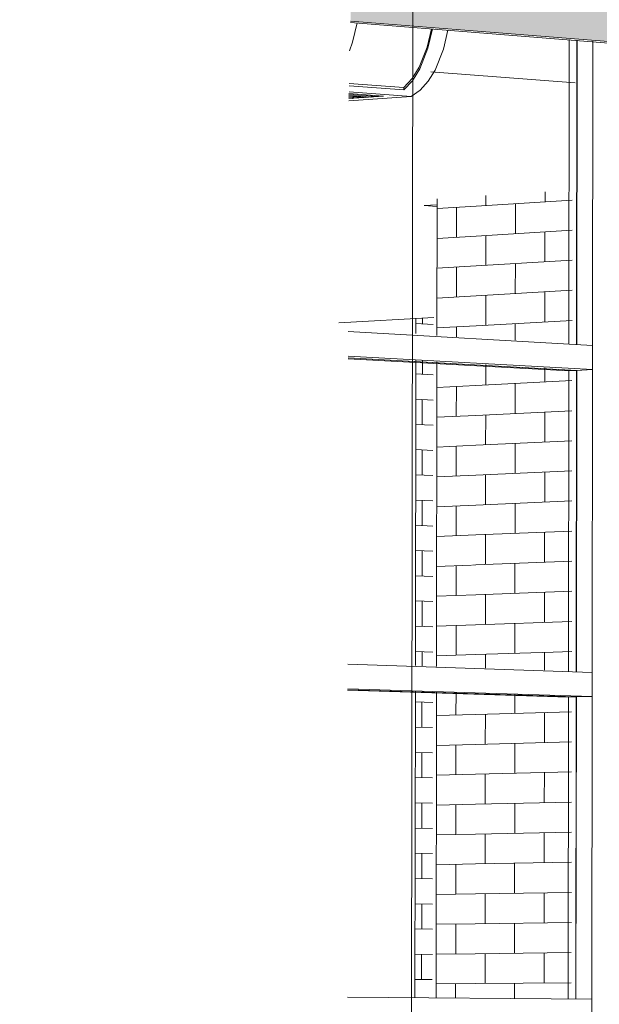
# Model space of a CAD drawing. Header units: metres. Extents: x -32 to 90, y -28 to 32.
# Tile 71 of 148: x 90.06203 to 90.06333, y 1.77751 to 1.7797. Entities that reach past the tile are written whole.
import ezdxf

# ---------------------------------------------------------------- set-up
doc = ezdxf.new("R2010")
doc.units = ezdxf.units.M
for name, color, linetype, lineweight in [('A-CLNG', 13, 'Continuous', 18), ('A-CLNG-PATT', 13, 'Continuous', 35), ('A-FLOR', 192, 'Continuous', 18), ('A-GENM', 13, 'Continuous', 18), ('A-GLAZ-CURT', 52, 'Continuous', 18), ('A-GLAZ-CWMG', 51, 'Continuous', 18), ('A-WALL', 113, 'Continuous', 18), ('A-WALL-PATT', 111, 'Continuous', 35)]:
    doc.layers.add(name, color=color, linetype=linetype, lineweight=lineweight)

# ---------------------------------------------------------------- blocks, each defined once
blk = doc.blocks.new('FP_45-3-RESTAURANTE- ÁREA DE REFEIÇÃO AMPLIADA')
at = {"layer": 'A-WALL-PATT', "lineweight": 9}
for p, q in [((3.3107438, 1.7790258), (3.3107438, 1.7790391)), ((3.3107291, 1.7790266), (3.3107677, 1.7790244)), ((3.3107437, 1.7789134), (3.3107437, 1.7789449)), ((3.310729, 1.7789142), (3.3107676, 1.7789121)), ((3.3107289, 1.778858), (3.3107675, 1.7788559)), ((3.3107435, 1.778801), (3.3107436, 1.7788572)), ((3.3107288, 1.7788017), (3.3107675, 1.7787998)), ((3.3107288, 1.7787455), (3.3107674, 1.7787436)), ((3.3107434, 1.7786886), (3.3107435, 1.7787448)), ((3.3107287, 1.7786893), (3.3107673, 1.7786875)), ((3.3107286, 1.7786331), (3.3107672, 1.7786313)), ((3.3107433, 1.7785762), (3.3107433, 1.7786324)), ((3.3107286, 1.7785768), (3.3107672, 1.7785752)), ((3.3107285, 1.7785206), (3.3107671, 1.778519)), ((3.3107431, 1.7784638), (3.3107432, 1.77852)), ((3.3107284, 1.7784644), (3.310767, 1.7784629)), ((3.3107284, 1.7784082), (3.310767, 1.7784067)), ((3.310743, 1.7783514), (3.3107431, 1.7784076)), ((3.3107283, 1.7783519), (3.3107669, 1.7783505)), ((3.3107282, 1.7782957), (3.3107668, 1.7782944)), ((3.3107429, 1.7782637), (3.3107429, 1.7782952)), ((3.3107281, 1.7781832), (3.3107667, 1.7781821)), ((3.3107427, 1.7781266), (3.3107428, 1.7781828)), ((3.310728, 1.778127), (3.3107666, 1.7781259)), ((3.3107279, 1.7780708), (3.3107666, 1.7780697)), ((3.3107426, 1.7780142), (3.3107426, 1.7780704)), ((3.3107279, 1.7780145), (3.3107665, 1.7780136)), ((3.3107278, 1.7779583), (3.3107664, 1.7779574)), ((3.3107424, 1.7779017), (3.3107425, 1.7779579)), ((3.3107277, 1.777902), (3.3107664, 1.7779012)), ((3.3107277, 1.7778458), (3.3107663, 1.7778451)), ((3.3107423, 1.7777893), (3.3107424, 1.7778455)), ((3.3107276, 1.7777896), (3.3107662, 1.7777889)), ((3.3107275, 1.7777333), (3.3107662, 1.7777327)), ((3.3107422, 1.7776769), (3.3107422, 1.7777331)), ((3.3107275, 1.7776771), (3.3107661, 1.7776765)), ((3.3107274, 1.7776208), (3.310766, 1.7776204)), ((3.310742, 1.7775644), (3.3107421, 1.7776206)), ((3.3107273, 1.7775646), (3.3107659, 1.7775642))]:
    blk.add_line(p, q, dxfattribs=at)
blk = doc.blocks.new('FP_46-3-RESTAURANTE- ÁREA DE REFEIÇÃO AMPLIADA')
at = {"layer": 'A-WALL-PATT', "lineweight": 9}
for p, q in [((3.3107765, 1.7792826), (3.3108636, 1.7792882)), ((3.3108199, 1.7792189), (3.31082, 1.7792854)), ((3.3107764, 1.7792162), (3.3108635, 1.7792215)), ((3.3107763, 1.7791497), (3.3108634, 1.7791549)), ((3.3108197, 1.7790858), (3.3108198, 1.7791523)), ((3.3107763, 1.7790833), (3.3108634, 1.7790883)), ((3.3107762, 1.7790168), (3.3108633, 1.7790217)), ((3.3108196, 1.7789971), (3.3108197, 1.7790192)), ((3.310776, 1.7788839), (3.3108631, 1.7788884)), ((3.3108194, 1.7788196), (3.3108195, 1.7788862)), ((3.3107759, 1.7788175), (3.310863, 1.7788218)), ((3.3107759, 1.778751), (3.310863, 1.7787551)), ((3.3108193, 1.7786865), (3.3108193, 1.7787531)), ((3.3107758, 1.7786845), (3.3108629, 1.7786885)), ((3.3107757, 1.7786181), (3.3108628, 1.7786218)), ((3.3108191, 1.7785534), (3.3108192, 1.77862)), ((3.3107756, 1.7785516), (3.3108627, 1.7785552)), ((3.3107755, 1.7784852), (3.3108536, 1.7784882)), ((3.3108189, 1.7784203), (3.310819, 1.7784868)), ((3.3108556, 1.7784883), (3.3108626, 1.7784885)), ((3.3107754, 1.7784187), (3.3108626, 1.7784219)), ((3.3107754, 1.7783522), (3.3108625, 1.7783552)), ((3.3108188, 1.7782872), (3.3108189, 1.7783537)), ((3.3107753, 1.7782858), (3.3108624, 1.7782886)), ((3.3108186, 1.7781541), (3.3108187, 1.778204)), ((3.3107751, 1.7781528), (3.3108622, 1.7781553)), ((3.310775, 1.7780863), (3.3108622, 1.7780886)), ((3.3108185, 1.7780209), (3.3108185, 1.7780875)), ((3.310775, 1.7780199), (3.3108621, 1.778022)), ((3.3107749, 1.7779534), (3.310862, 1.7779553)), ((3.3108183, 1.7778878), (3.3108184, 1.7779544)), ((3.3107748, 1.7778869), (3.3108619, 1.7778886)), ((3.3107747, 1.7778204), (3.3108618, 1.777822)), ((3.3108181, 1.7777546), (3.3108182, 1.7778212)), ((3.3107746, 1.777754), (3.3108618, 1.7777553)), ((3.3107746, 1.7776875), (3.3108617, 1.7776887)), ((3.310818, 1.7776215), (3.3108181, 1.7776881)), ((3.3107745, 1.777621), (3.3108616, 1.777622)), ((3.3107744, 1.7775545), (3.3108615, 1.7775553)), ((3.3108179, 1.7775233), (3.3108179, 1.7775549))]:
    blk.add_line(p, q, dxfattribs=at)
blk = doc.blocks.new('FP_47-3-RESTAURANTE- ÁREA DE REFEIÇÃO AMPLIADA')
at = {"layer": 'A-WALL-PATT', "lineweight": 9}
for p, q in [((3.3108636, 1.7792882), (3.3110777, 1.7793018)), ((3.3108854, 1.7792896), (3.3108855, 1.7793118)), ((3.3110172, 1.779298), (3.3110172, 1.7793203)), ((3.3109511, 1.779227), (3.3109512, 1.7792938)), ((3.3108635, 1.7792215), (3.3110776, 1.7792348)), ((3.3108853, 1.7791562), (3.3108854, 1.7792229)), ((3.311017, 1.7791641), (3.3110171, 1.779231)), ((3.3108634, 1.7791549), (3.3110776, 1.7791677)), ((3.3109509, 1.7790933), (3.310951, 1.7791601)), ((3.3108634, 1.7790883), (3.3110775, 1.7791006)), ((3.3108851, 1.7790229), (3.3108852, 1.7790895)), ((3.3110169, 1.7790302), (3.3110169, 1.7790971)), ((3.3108633, 1.7790217), (3.3110774, 1.7790335)), ((3.3109508, 1.7789895), (3.3109509, 1.7790265)), ((3.310885, 1.7788895), (3.310885, 1.7789354)), ((3.3110167, 1.7788963), (3.3110167, 1.7789281)), ((3.3108631, 1.7788884), (3.3110773, 1.7788994)), ((3.3109506, 1.7788261), (3.3109507, 1.7788929)), ((3.310863, 1.7788218), (3.3110772, 1.7788323)), ((3.3108848, 1.7787561), (3.3108849, 1.7788228)), ((3.3110166, 1.7787623), (3.3110166, 1.7788293)), ((3.310863, 1.7787551), (3.3110771, 1.7787652)), ((3.3109505, 1.7786924), (3.3109505, 1.7787592)), ((3.3108629, 1.7786885), (3.311077, 1.7786981)), ((3.3108847, 1.7786228), (3.3108847, 1.7786895)), ((3.3110164, 1.7786284), (3.3110165, 1.7786954)), ((3.3108628, 1.7786218), (3.3110769, 1.778631)), ((3.3109503, 1.7785588), (3.3109504, 1.7786256)), ((3.3108627, 1.7785552), (3.3110769, 1.7785639)), ((3.3108845, 1.7784894), (3.3108846, 1.7785561)), ((3.3110162, 1.7784945), (3.3110163, 1.7785615)), ((3.3108626, 1.7784885), (3.3110768, 1.7784968)), ((3.3109502, 1.7784251), (3.3109502, 1.7784919)), ((3.3108626, 1.7784219), (3.3110767, 1.7784297)), ((3.3110161, 1.7783606), (3.3110162, 1.7784275)), ((3.3108843, 1.778356), (3.3108844, 1.7784227)), ((3.3108625, 1.7783552), (3.3110766, 1.7783626)), ((3.31095, 1.7782914), (3.3109501, 1.7783583)), ((3.3108624, 1.7782886), (3.3110354, 1.7782942)), ((3.311016, 1.7782538), (3.311016, 1.7782936)), ((3.3110354, 1.7782942), (3.3110766, 1.7782955)), ((3.3108842, 1.7782581), (3.3108843, 1.7782893)), ((3.3109498, 1.7781578), (3.3109499, 1.7781998)), ((3.3108622, 1.7781553), (3.3110764, 1.7781613)), ((3.310884, 1.7780892), (3.3108841, 1.7781559)), ((3.3110158, 1.7780927), (3.3110159, 1.7781596)), ((3.3108622, 1.7780886), (3.3110763, 1.7780942)), ((3.3109497, 1.7780241), (3.3109498, 1.7780909)), ((3.3108621, 1.778022), (3.3110763, 1.7780271)), ((3.3108839, 1.7779558), (3.3108839, 1.7780225)), ((3.3110156, 1.7779587), (3.3110157, 1.7780257)), ((3.310862, 1.7779553), (3.3110762, 1.77796)), ((3.3109495, 1.7778904), (3.3109496, 1.7779572)), ((3.3108619, 1.7778886), (3.3110761, 1.7778929)), ((3.3108837, 1.7778224), (3.3108838, 1.7778891)), ((3.3110155, 1.7778247), (3.3110155, 1.7778917)), ((3.3108618, 1.777822), (3.311076, 1.7778258)), ((3.3109494, 1.7777567), (3.3109494, 1.7778235)), ((3.3108618, 1.7777553), (3.3110759, 1.7777587)), ((3.3108835, 1.777689), (3.3108836, 1.7777557)), ((3.3110153, 1.7776907), (3.3110154, 1.7777577)), ((3.3108617, 1.7776887), (3.3110759, 1.7776916)), ((3.3109492, 1.777623), (3.3109493, 1.7776898)), ((3.3108616, 1.777622), (3.3110758, 1.7776245)), ((3.3108834, 1.7775555), (3.3108835, 1.7776222)), ((3.3110151, 1.7775568), (3.3110152, 1.7776238)), ((3.3108615, 1.7775553), (3.3110757, 1.7775573)), ((3.3109491, 1.7775222), (3.3109491, 1.7775561))]:
    blk.add_line(p, q, dxfattribs=at)

msp = doc.modelspace()

# ---------------------------------------------------------------- hatches: boundary and pattern name
at = {"layer": 'A-CLNG-PATT'}
h = msp.add_hatch(color=256, dxfattribs=at)
h.paths.add_polyline_path([(90.0762221, 1.7791209), (90.0762152, 1.7792668), (90.076169, 1.7792688), (90.0761683, 1.7792696), (90.076177, 1.7792713), (90.0762167, 1.7792737), (90.0762161, 1.7792897), (90.0760226, 1.7792809), (90.0760282, 1.7791588), (90.0760849, 1.779156), (90.076085, 1.7791536), (90.0760274, 1.7791448), (90.0760294, 1.7791229), (90.0762141, 1.779121)], flags=0)
h.paths.add_polyline_path([(90.076026, 1.7791229), (90.0760232, 1.7791448), (90.0759953, 1.7791448), (90.0759973, 1.7791232), (90.0760259, 1.7791229)], flags=0)
h.paths.add_polyline_path([(90.0759939, 1.7791232), (90.0759916, 1.7791453), (90.0759636, 1.7791448), (90.0759657, 1.7791235), (90.0759938, 1.7791232)], flags=0)
h.paths.add_polyline_path([(90.0759622, 1.7791235), (90.07596, 1.7791457), (90.0759439, 1.7791448), (90.0759407, 1.7791237), (90.0759621, 1.7791235)], flags=0)
h.paths.add_polyline_path([(90.075936, 1.7791238), (90.0759399, 1.779146), (90.0758894, 1.7791471), (90.0758893, 1.7791511), (90.0759445, 1.7791599), (90.0759587, 1.7792257), (90.0759556, 1.7792779), (90.0753749, 1.7792516), (90.0753799, 1.7791294), (90.0759332, 1.7791238)], flags=0)
h.paths.add_polyline_path([(90.0753766, 1.7791294), (90.0753714, 1.7792515), (90.0753404, 1.7792501), (90.0753453, 1.7791297), (90.0753765, 1.7791294)], flags=0)
h.paths.add_polyline_path([(90.075342, 1.7791298), (90.0753369, 1.7792499), (90.075309, 1.7792487), (90.0753138, 1.7791301), (90.0753419, 1.7791298)], flags=0)
h.paths.add_polyline_path([(90.0753105, 1.7791301), (90.0753055, 1.7792485), (90.0752922, 1.7792458), (90.0752695, 1.7791494), (90.075268, 1.7791305), (90.0753104, 1.7791301)], flags=0)
h.paths.add_polyline_path([(90.0752626, 1.7791306), (90.0752809, 1.7792134), (90.0752881, 1.7792477), (90.0742851, 1.7792026), (90.0738276, 1.7792487), (90.0738313, 1.7791752), (90.0738717, 1.7791812), (90.0740043, 1.7791783), (90.0740033, 1.7791747), (90.0739431, 1.779166), (90.0738296, 1.7791659), (90.0738309, 1.779145), (90.075261, 1.7791306)], flags=0)
h.paths.add_polyline_path([(90.0738277, 1.779145), (90.0738258, 1.7791676), (90.0738143, 1.7791685), (90.0738147, 1.7791724), (90.073827, 1.7791764), (90.0738239, 1.7792491), (90.0737868, 1.7792529), (90.0737901, 1.7791454), (90.0738275, 1.779145)], flags=0)
h.paths.add_polyline_path([(90.0737869, 1.7791454), (90.0737831, 1.7792532), (90.073756, 1.779256), (90.0737594, 1.7791457), (90.0737867, 1.7791454)], flags=0)
h.paths.add_polyline_path([(90.0737562, 1.7791457), (90.0737524, 1.7792563), (90.073693, 1.779262), (90.0736828, 1.7791937), (90.0736814, 1.7791465), (90.0737561, 1.7791457)], flags=0)
h.paths.add_polyline_path([(90.073676, 1.7791466), (90.0736763, 1.7791623), (90.0736795, 1.7791959), (90.0736873, 1.7792629), (90.0733454, 1.7792974), (90.0733485, 1.7791498), (90.0736759, 1.7791466)], flags=0)
h.paths.add_polyline_path([(90.0760216, 1.7791504), (90.076025, 1.7791526), (90.0760235, 1.7791532), (90.0760224, 1.779151), (90.0760217, 1.7791505)], flags=0)
h.paths.add_polyline_path([(90.0759576, 1.7791508), (90.0759563, 1.779152), (90.0759553, 1.7791508)], flags=0)
h.paths.add_polyline_path([(90.0760271, 1.7791512), (90.0760302, 1.7791537), (90.0760271, 1.7791517), (90.0760271, 1.7791514)], flags=0)
h.paths.add_polyline_path([(90.0759423, 1.7791512), (90.0759408, 1.7791526), (90.0759415, 1.7791514)], flags=0)
h.paths.add_polyline_path([(90.0749931, 1.7791553), (90.0748575, 1.7791576), (90.0748574, 1.7791616), (90.0749257, 1.7791704), (90.0750503, 1.7791667), (90.0750492, 1.779164), (90.0749966, 1.7791559)], flags=0)
h.paths.add_polyline_path([(90.0760248, 1.7791589), (90.0760192, 1.7792808), (90.0759906, 1.7792795), (90.0759961, 1.7791593), (90.0760247, 1.7791589)], flags=0)
h.paths.add_polyline_path([(90.0759926, 1.7791593), (90.0759872, 1.7792793), (90.0759755, 1.7792777), (90.0759614, 1.7792085), (90.0759645, 1.7791597), (90.0759926, 1.7791593)], flags=0)
h.paths.add_polyline_path([(90.0759475, 1.7791595), (90.075961, 1.7791599), (90.0759581, 1.7792032), (90.0759476, 1.7791599)], flags=0)
h.paths.add_polyline_path([(90.0749255, 1.7791613), (90.0749244, 1.7791625), (90.0749193, 1.7791614)], flags=0)
h.paths.add_polyline_path([(90.0739382, 1.7791717), (90.0739526, 1.7791749), (90.0739462, 1.7791744), (90.0739462, 1.7791744), (90.0739382, 1.7791717)], flags=0)
h.paths.add_polyline_path([(90.0738735, 1.7791721), (90.0738719, 1.7791736), (90.0738719, 1.7791721)], flags=0)
h.paths.add_polyline_path([(90.0687592, 1.7792012), (90.0702179, 1.7792768), (90.0702158, 1.7793274), (90.0690687, 1.7792664), (90.062775, 1.7797824), (90.0627724, 1.7797007), (90.0682171, 1.7792687), (90.0681843, 1.7792664), (90.0680632, 1.7792086), (90.0686687, 1.7792022)], flags=0)
h.paths.add_polyline_path([(90.0742928, 1.7792027), (90.0742928, 1.7792027), (90.0746553, 1.7792157)], flags=0)
h.paths.add_polyline_path([(90.0759608, 1.7792271), (90.0759728, 1.7792787), (90.0759591, 1.7792781), (90.0759605, 1.7792345)], flags=0)
h.paths.add_polyline_path([(90.0676226, 1.7841767), (90.0676291, 1.7841745), (90.0676592, 1.784164), (90.0676152, 1.7841555), (90.0676218, 1.7841745)], flags=0)
h.paths.add_polyline_path([(90.0670461, 1.7820176), (90.0670217, 1.782024), (90.0670499, 1.7820277), (90.0670465, 1.7820187)], flags=0)
h.paths.add_polyline_path([(90.0738675, 1.7807944), (90.0738561, 1.7807979), (90.0738811, 1.7808), (90.0738689, 1.780795)], flags=0)
h.paths.add_polyline_path([(90.0806436, 1.7807081), (90.0806545, 1.7807052), (90.0806375, 1.7807061), (90.0806434, 1.780708)], flags=0)
h.paths.add_polyline_path([(90.0784705, 1.7797032), (90.0796536, 1.7797645), (90.079651, 1.7798138), (90.0796012, 1.779813), (90.0795392, 1.7798257), (90.0795389, 1.7798303), (90.0796497, 1.779837), (90.0796394, 1.7800317), (90.079549, 1.7800497), (90.0811108, 1.78014), (90.0814357, 1.780065), (90.0944181, 1.7807934), (90.0944041, 1.7809086), (90.0930034, 1.7808276), (90.0930354, 1.7808263), (90.0929389, 1.7808208), (90.0929093, 1.7809789), (90.0930028, 1.7808276), (90.091475, 1.7898605), (90.0861505, 1.7898605), (90.091501, 1.7808153), (90.0836317, 1.7803506), (90.0529891, 1.7898605), (90.0492314, 1.7898605), (90.0487053, 1.7845891), (90.0579768, 1.7830747), (90.0580085, 1.7836382), (90.0530206, 1.7845326), (90.0589096, 1.7864978), (90.0676226, 1.7841767), (90.0628847, 1.7832761), (90.0628533, 1.7822781), (90.0702076, 1.7810769), (90.0702041, 1.7814513), (90.0670461, 1.7820176), (90.0728379, 1.7827874), (90.0763095, 1.7818626), (90.0732972, 1.7815548), (90.0733183, 1.7805688), (90.0761872, 1.7801002), (90.0761767, 1.780396), (90.0761138, 1.7803916), (90.0738746, 1.780795), (90.078787, 1.7812026), (90.0806434, 1.780708), (90.0784306, 1.7805535), (90.0784695, 1.7797236)], flags=0)
h.paths.add_polyline_path([(90.0796104, 1.7798228), (90.0796083, 1.7798255), (90.0796084, 1.7798235), (90.0796104, 1.7798228)], flags=0)
h.paths.add_polyline_path([(90.0790449, 1.7799146), (90.0789694, 1.7799284), (90.0789691, 1.7799347), (90.0791778, 1.7799443), (90.0792441, 1.7799319), (90.0792444, 1.7799257), (90.0790526, 1.779915)], flags=0)
h.paths.add_polyline_path([(90.0790444, 1.7799267), (90.0790421, 1.7799296), (90.0790416, 1.7799276), (90.0790444, 1.7799267)], flags=0)
h.paths.add_polyline_path([(90.0791676, 1.7799296), (90.0791726, 1.7799326), (90.0791674, 1.7799321), (90.0791675, 1.7799298)], flags=0)
h.paths.add_polyline_path([(90.0578091, 1.7800944), (90.0578144, 1.7801891), (90.0483437, 1.7809655), (90.0483318, 1.7808462), (90.0577906, 1.7800959)], flags=0)
h.paths.add_polyline_path([(90.081795, 1.7800995), (90.0817295, 1.7801152), (90.081729, 1.7801219), (90.0819568, 1.7801345), (90.0820203, 1.7801188), (90.0820207, 1.7801121), (90.081805, 1.7801)], flags=0)
h.paths.add_polyline_path([(90.0818044, 1.780113), (90.0818022, 1.780115), (90.081803, 1.7801137), (90.0818043, 1.7801131)], flags=0)
h.paths.add_polyline_path([(90.0819464, 1.780118), (90.0819463, 1.7801207), (90.0819463, 1.7801184), (90.0819463, 1.7801181)], flags=0)
h.paths.add_polyline_path([(90.0830324, 1.780169), (90.0829722, 1.7801871), (90.0829719, 1.7801925), (90.0832099, 1.780206), (90.0832689, 1.7801892), (90.0832694, 1.7801824), (90.0830435, 1.7801697)], flags=0)
h.paths.add_polyline_path([(90.0830466, 1.7801832), (90.0830443, 1.7801847), (90.0830463, 1.7801834), (90.0830466, 1.7801832)], flags=0)
h.paths.add_polyline_path([(90.0831943, 1.7801884), (90.0831958, 1.7801911), (90.0831942, 1.7801901), (90.0831943, 1.7801885)], flags=0)
h.paths.add_polyline_path([(90.0843319, 1.7802421), (90.0842778, 1.780261), (90.0842774, 1.7802666), (90.0845276, 1.7802808), (90.0845804, 1.7802631), (90.0845809, 1.7802561), (90.0843442, 1.7802428)], flags=0)
h.paths.add_polyline_path([(90.0845052, 1.7802624), (90.0845073, 1.7802658), (90.084505, 1.7802641), (90.0845052, 1.7802625)], flags=0)
h.paths.add_polyline_path([(90.0793279, 1.7802769), (90.0792436, 1.7802968), (90.0792433, 1.7803019), (90.0794724, 1.7803164), (90.0795557, 1.7802984), (90.079556, 1.7802913), (90.0793369, 1.7802775)], flags=0)
h.paths.add_polyline_path([(90.0793284, 1.7802921), (90.0793281, 1.780295), (90.0793249, 1.7802933), (90.0793284, 1.7802921)], flags=0)
h.paths.add_polyline_path([(90.0856983, 1.780319), (90.0856509, 1.7803388), (90.0856505, 1.7803445), (90.0859138, 1.7803594), (90.0859598, 1.7803391), (90.0859603, 1.7803337), (90.0857118, 1.7803197)], flags=0)
h.paths.add_polyline_path([(90.0858839, 1.7803402), (90.0858877, 1.7803437), (90.0858836, 1.7803433), (90.0858838, 1.7803403)], flags=0)
h.paths.add_polyline_path([(90.0761229, 1.780389), (90.0761138, 1.7803916), (90.0761298, 1.7803894)], flags=0)
h.paths.add_polyline_path([(90.08117, 1.7803926), (90.0810937, 1.780414), (90.0810934, 1.7804192), (90.0813406, 1.7804349), (90.0814157, 1.780414), (90.081416, 1.7804081), (90.0811807, 1.7803933)], flags=0)
h.paths.add_polyline_path([(90.0871368, 1.7803999), (90.087097, 1.7804207), (90.0870965, 1.7804266), (90.0873746, 1.780442), (90.0874122, 1.7804228), (90.0874129, 1.7804154), (90.0871516, 1.7804007)], flags=0)
h.paths.add_polyline_path([(90.0811779, 1.7804088), (90.0811757, 1.7804119), (90.0811758, 1.7804098), (90.0811779, 1.7804088)], flags=0)
h.paths.add_polyline_path([(90.0886533, 1.7804851), (90.088622, 1.7805071), (90.0886214, 1.7805131), (90.0889143, 1.7805297), (90.0889438, 1.7805091), (90.0889446, 1.7805015), (90.0886696, 1.7804861)], flags=0)
h.paths.add_polyline_path([(90.0902544, 1.7805752), (90.0902324, 1.7805995), (90.0902319, 1.7806045), (90.0905415, 1.780622), (90.0905613, 1.7806003), (90.0905622, 1.7805925), (90.0902723, 1.7805762)], flags=0)
h.paths.add_polyline_path([(90.0919473, 1.7806704), (90.091936, 1.7806949), (90.0919353, 1.7807012), (90.0922637, 1.7807182), (90.092273, 1.7806887), (90.091967, 1.7806715)], flags=0)
h.paths.add_polyline_path([(90.0920066, 1.7806875), (90.0920046, 1.780691), (90.0920028, 1.780689), (90.0920066, 1.7806875)], flags=0)
h.paths.add_polyline_path([(90.0922038, 1.7806987), (90.092206, 1.7807009), (90.0922036, 1.7807004), (90.0922037, 1.7806992)], flags=0)
h.paths.add_polyline_path([(90.0937401, 1.7807712), (90.0937395, 1.780792), (90.0937413, 1.7808037), (90.0940877, 1.7808228), (90.0940876, 1.7808068), (90.0940854, 1.7807906), (90.0937438, 1.7807714)], flags=0)
h.paths.add_polyline_path([(90.0938083, 1.7807893), (90.0938061, 1.7807918), (90.0938049, 1.7807909), (90.0938082, 1.7807893)], flags=0)
h.paths.add_polyline_path([(90.0940173, 1.7808011), (90.0940193, 1.7808042), (90.094017, 1.7808039), (90.0940172, 1.7808018)], flags=0)
h.paths.add_polyline_path([(90.078787, 1.7812026), (90.0787358, 1.7812033), (90.0787729, 1.7812064)], flags=0)
h.paths.add_polyline_path([(90.0748652, 1.7812214), (90.0747199, 1.7812522), (90.0747197, 1.7812615), (90.074993, 1.7812867), (90.075137, 1.7812555), (90.0751373, 1.7812462), (90.0748688, 1.7812218)], flags=0)
h.paths.add_polyline_path([(90.0748347, 1.7812488), (90.0748326, 1.7812522), (90.0748332, 1.7812507), (90.0748347, 1.7812488)], flags=0)
h.paths.add_polyline_path([(90.0737543, 1.7812822), (90.0737543, 1.7812822), (90.0742408, 1.7812822)], flags=0)
h.paths.add_polyline_path([(90.0770854, 1.7814232), (90.0769508, 1.7814572), (90.0769504, 1.7814669), (90.0772525, 1.7814947), (90.0773856, 1.7814603), (90.077386, 1.7814505), (90.0770958, 1.7814241)], flags=0)
h.paths.add_polyline_path([(90.0762871, 1.7818532), (90.0763097, 1.7818626), (90.0763231, 1.7818568), (90.0762875, 1.7818532)], flags=0)
h.paths.add_polyline_path([(90.0649699, 1.7824747), (90.064677, 1.7825281), (90.0646773, 1.7825403), (90.0649563, 1.782584), (90.0652476, 1.7825298), (90.0652474, 1.7825176), (90.0650085, 1.7824807)], flags=0)
h.paths.add_polyline_path([(90.0728379, 1.7827874), (90.0727766, 1.7827904), (90.0728042, 1.782794)], flags=0)
h.paths.add_polyline_path([(90.0672662, 1.7828298), (90.0669783, 1.7828907), (90.0669784, 1.7829037), (90.0672992, 1.7829532), (90.067583, 1.7828917), (90.0675829, 1.7828787), (90.067268, 1.78283)], flags=0)
h.paths.add_polyline_path([(90.0698977, 1.7832366), (90.0696194, 1.7833069), (90.0696194, 1.7833208), (90.0699859, 1.7833787), (90.0702223, 1.7833184), (90.0702223, 1.7833174), (90.0702625, 1.783307), (90.070262, 1.783293), (90.0699032, 1.7832375)], flags=0)

# ---------------------------------------------------------------- linework, layer by layer
at = {"layer": 'A-CLNG', "lineweight": 9}
for p, q in [((90.0627723, 1.7796972), (90.068188, 1.7792682)), ((90.0682171, 1.7792688), (90.0627724, 1.7797007))]:
    msp.add_line(p, q, dxfattribs=at)
at = {"layer": 'A-FLOR', "lineweight": 9}
for p, q in [((90.0632729, 1.7795627), (90.0629512, 1.7795872)), ((90.062965, 1.7792911), (90.0629365, 1.7792893)), ((90.0629365, 1.7792893), (90.0629649, 1.7792874)), ((90.0627467, 1.7790282), (90.062958, 1.7790401))]:
    msp.add_line(p, q, dxfattribs=at)
at = {"layer": 'A-GENM', "lineweight": 9}
for p, q in [((90.0629077, 1.7795327), (90.0627691, 1.779543)), ((90.0628912, 1.7795523), (90.0627692, 1.7795614)), ((90.0628912, 1.7795473), (90.0627692, 1.7795564)), ((90.0628912, 1.7795523), (90.0628912, 1.7795473)), ((90.0629077, 1.7795327), (90.0627685, 1.7795227)), ((90.062846, 1.7795333), (90.0627686, 1.7795278)), ((90.0627907, 1.7795293), (90.0627687, 1.779531)), ((90.0627771, 1.7795284), (90.0627687, 1.779529)), ((90.0628044, 1.7795303), (90.0627688, 1.779533)), ((90.0628317, 1.7795323), (90.0627689, 1.7795369)), ((90.062818, 1.7795313), (90.0627689, 1.779535)), ((90.062769, 1.779539), (90.062846, 1.7795333)), ((90.0627801, 1.7795303), (90.0627771, 1.7795284)), ((90.0627938, 1.7795313), (90.0627907, 1.7795293)), ((90.0628074, 1.7795323), (90.0628044, 1.7795303)), ((90.0628211, 1.7795332), (90.062818, 1.7795313)), ((90.0628347, 1.7795342), (90.0628317, 1.7795323))]:
    msp.add_line(p, q, dxfattribs=at)
for points in [[(90.0627703, 1.779634, 0), (90.0627769, 1.7796535, 0), (90.0627871, 1.7796966, 0)], [(90.0629529, 1.7796833, 0), (90.0629432, 1.7796425, 0), (90.0629257, 1.7795981, 0)], [(90.062955, 1.7796833, 0), (90.0629449, 1.7796405, 0), (90.0629266, 1.7795941, 0)], [(90.0629894, 1.7796806, 0), (90.0629794, 1.7796382, 0), (90.062961, 1.7795914, 0)], [(90.0629257, 1.7795981, 0), (90.06291, 1.7795724, 0), (90.0628912, 1.7795523, 0)], [(90.0629266, 1.7795941, 0), (90.0629105, 1.7795677, 0), (90.0628912, 1.7795473, 0)], [(90.062961, 1.7795914, 0), (90.0629459, 1.7795664, 0), (90.0629278, 1.7795466, 0), (90.0629077, 1.7795327, 0)]]:
    msp.add_polyline3d(points, dxfattribs=at)
at = {"layer": 'A-GLAZ-CURT', "lineweight": 9}
for p, q in [((90.06326, 1.7796597), (90.0632592, 1.7789805)), ((90.0632768, 1.7789795), (90.0632776, 1.7796583)), ((90.0632767, 1.7789221), (90.062767, 1.7789501)), ((90.062767, 1.7789482), (90.0632591, 1.7789212)), ((90.0632591, 1.7789212), (90.0632583, 1.7782509)), ((90.0632767, 1.7789221), (90.0632591, 1.7789212)), ((90.063276, 1.7782503), (90.0632767, 1.7789221)), ((90.062766, 1.7782093), (90.0632583, 1.778194)), ((90.0632759, 1.7781946), (90.0627661, 1.7782103)), ((90.0632583, 1.778194), (90.0632575, 1.7775211)), ((90.0632759, 1.7781946), (90.0632583, 1.778194)), ((90.0632751, 1.7775209), (90.0632759, 1.7781946))]:
    msp.add_line(p, q, dxfattribs=at)
at = {"layer": 'A-GLAZ-CWMG', "lineweight": 9}
for p, q in [((90.0632765, 1.7789795), (90.0632772, 1.7796584)), ((90.0633126, 1.7796555), (90.0633118, 1.7789507)), ((90.0633118, 1.7789775), (90.0627673, 1.7790084)), ((90.0633118, 1.7789775), (90.0633117, 1.7789239)), ((90.0633117, 1.7789239), (90.0627672, 1.7789539)), ((90.0633118, 1.7789507), (90.0633109, 1.7782224)), ((90.0632764, 1.7789221), (90.062767, 1.7789501)), ((90.0632756, 1.7782503), (90.0632764, 1.7789221)), ((90.0633117, 1.7789239), (90.0632764, 1.7789221)), ((90.063311, 1.7782491), (90.0627663, 1.778267)), ((90.063311, 1.7782491), (90.0633109, 1.7781956)), ((90.0632756, 1.7781945), (90.0627661, 1.7782103)), ((90.0633109, 1.7781956), (90.0627663, 1.7782125)), ((90.0633109, 1.7782224), (90.0633101, 1.7774938)), ((90.0632748, 1.7775209), (90.0632756, 1.7781946)), ((90.0633109, 1.7781956), (90.0632756, 1.7781945)), ((90.0633101, 1.7775206), (90.0627654, 1.7775254)), ((90.0633101, 1.7775206), (90.0633101, 1.777467))]:
    msp.add_line(p, q, dxfattribs=at)
at = {"layer": 'A-WALL', "lineweight": 9}
for p, q in [((90.0629174, 1.7849564), (90.0629042, 1.7742333)), ((90.062965, 1.7789996), (90.0629654, 1.7793048)), ((90.062918, 1.7790383), (90.0629179, 1.779004)), ((90.0629179, 1.7789457), (90.062917, 1.7782642)), ((90.0629641, 1.7782618), (90.0629649, 1.7789415)), ((90.062917, 1.7782076), (90.0629161, 1.7775242)), ((90.0629632, 1.7775237), (90.062964, 1.7782053))]:
    msp.add_line(p, q, dxfattribs=at)

# ---------------------------------------------------------------- block references
for name in ['FP_47-3-RESTAURANTE- ÁREA DE REFEIÇÃO AMPLIADA', 'FP_46-3-RESTAURANTE- ÁREA DE REFEIÇÃO AMPLIADA', 'FP_45-3-RESTAURANTE- ÁREA DE REFEIÇÃO AMPLIADA']:
    msp.add_blockref(name, (86.7521889, 0), dxfattribs=at)

doc.saveas('drawing.dxf')
